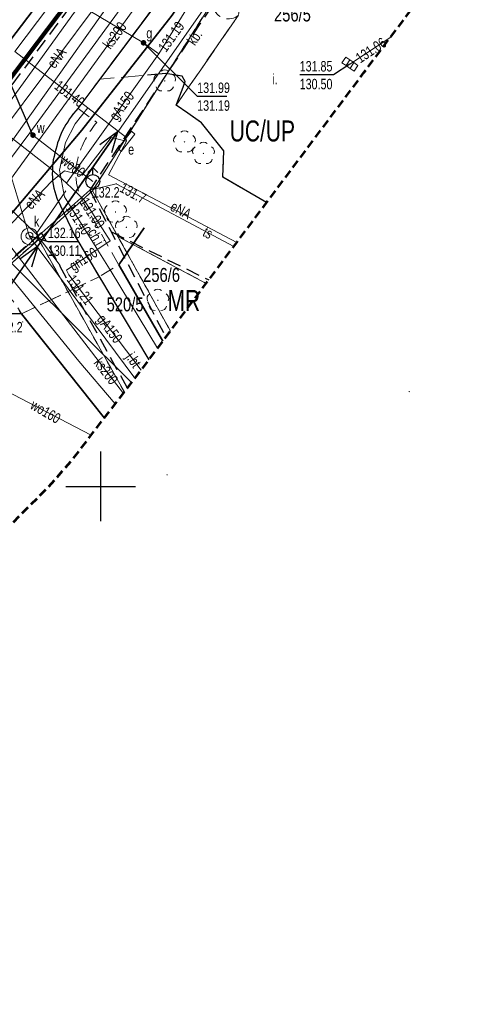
# Model space of a CAD drawing. Header units: centimetres. Extents: x 1590 to 6442358, y 1327 to 6703124.
# Tile 19 of 79: x 1934 to 1966, y 1490 to 1560. Entities that reach past the tile are written whole.
import ezdxf
from ezdxf.enums import TextEntityAlignment as Align

# ---------------------------------------------------------------- set-up
doc = ezdxf.new("R2010")
doc.units = ezdxf.units.CM
for name, pattern in [('DASHED', [19.05, 12.7, -6.35]), ('TZ.430.7812.2024$0$1.0_0.5', [1.5, 1, -0.5]), ('TZ.430.7812.2024$0$1.5_0.5', [2, 1.5, -0.5]), ('TZ.430.7812.2024$0$2', [0.9, 0.6, -0.3]), ('TZ.430.7812.2024$0$219-500', [0]), ('TZ.430.7812.2024$0$egug-500', [1, 0.5, -0.5]), ('TZ.430.7812.2024$0$suep_nn_500', [0])]:
    doc.linetypes.add(name, pattern=pattern)
doc.layers.add('0_RAMKA', color=7, linetype='Continuous', lineweight=25)
doc.layers.add('TZ.430.7812.2024$0$!MPZP', color=134, linetype='Continuous', lineweight=18)
doc.layers.add('PZT_GRANICA DZIAŁKI', color=1, linetype='DASHED', lineweight=100, true_color=0xff0000)
for name, color, linetype in [('TZ.430.7812.2024$0$203-punkt graniczny', 7, 'Continuous'), ('TZ.430.7812.2024$0$211-numer działki ewidencyjnej', 7, 'Continuous'), ('TZ.430.7812.2024$0$218-kontur użytku gruntowego', 7, 'Continuous'), ('TZ.430.7812.2024$0$219-działka ewidencyjna', 7, 'Continuous'), ('TZ.430.7812.2024$0$chodnik', 7, 'Continuous'), ('TZ.430.7812.2024$0$chodnik-Atr17', 7, 'Continuous'), ('TZ.430.7812.2024$0$drzewo liściaste', 7, 'Continuous'), ('TZ.430.7812.2024$0$hydrant', 7, 'Continuous'), ('TZ.430.7812.2024$0$jezdnia', 7, 'Continuous'), ('TZ.430.7812.2024$0$jezdnia-Atr17', 7, 'Continuous'), ('TZ.430.7812.2024$0$komora podziemna', 7, 'Continuous'), ('TZ.430.7812.2024$0$kratka ściekowa', 7, 'Continuous'), ('TZ.430.7812.2024$0$krawężnik', 7, 'Continuous'), ('TZ.430.7812.2024$0$obszar utwardzony', 7, 'Continuous'), ('TZ.430.7812.2024$0$obszar utwardzony-Atr17', 7, 'Continuous'), ('TZ.430.7812.2024$0$obudowa ochronna przewodu', 7, 'Continuous'), ('TZ.430.7812.2024$0$ogrodzenie trwałe', 7, 'Continuous'), ('TZ.430.7812.2024$0$pikieta naturalna', 7, 'Continuous'), ('TZ.430.7812.2024$0$pikieta naturalna-Atr2', 7, 'Continuous'), ('TZ.430.7812.2024$0$przewód elektroenergetyczny niskiego napięcia', 7, 'Continuous'), ('TZ.430.7812.2024$0$przewód elektroenergetyczny podziemny', 7, 'Continuous'), ('TZ.430.7812.2024$0$przewód elektroenergetyczny podziemny-Atr1', 7, 'Continuous'), ('TZ.430.7812.2024$0$przewód gazowy', 7, 'Continuous'), ('TZ.430.7812.2024$0$przewód gazowy-Atr1', 7, 'Continuous'), ('TZ.430.7812.2024$0$przewód kanalizacyjny', 7, 'Continuous'), ('TZ.430.7812.2024$0$przewód kanalizacyjny-Atr1', 7, 'Continuous'), ('TZ.430.7812.2024$0$przewód telekomunikacyjny podziemny', 7, 'Continuous'), ('TZ.430.7812.2024$0$przewód telekomunikacyjny podziemny-Atr1', 7, 'Continuous'), ('TZ.430.7812.2024$0$przewód wodociągowy', 7, 'Continuous'), ('TZ.430.7812.2024$0$przewód wodociągowy-Atr1', 7, 'Continuous'), ('TZ.430.7812.2024$0$rzędna', 7, 'Continuous'), ('TZ.430.7812.2024$0$rzędna-Atr2', 7, 'Continuous'), ('TZ.430.7812.2024$0$rzędna-Atr3', 7, 'Continuous'), ('TZ.430.7812.2024$0$szafa elektroenergetyczna lub kontener', 7, 'Continuous'), ('TZ.430.7812.2024$0$szafa elektroenergetyczna lub kontener-Atr17', 7, 'Continuous'), ('TZ.430.7812.2024$0$trawnik', 7, 'Continuous'), ('TZ.430.7812.2024$0$Wstawianie ramki sekcyjnej z opisem', 7, 'Continuous'), ('TZ.430.7812.2024$0$właz do komory lub kanału - okrągły', 7, 'Continuous'), ('TZ.430.7812.2024$0$właz do komory lub kanału - okrągły-Atr17', 7, 'Continuous'), ('TZ.430.7812.2024$0$Zakres', 7, 'Continuous'), ('TZ.430.7812.2024$0$zasuwa lub zawór', 7, 'Continuous'), ('TZ.430.7812.2024$0$zasuwa lub zawór-Atr17', 7, 'Continuous')]:
    doc.layers.add(name, color=color, linetype=linetype)
doc.styles.add('TZ.430.7812.2024$0$STANDARD', font='Working1250', dxfattribs={"width": 0.75})
doc.linetypes.add('TZ.430.7812.2024$0$902-500', pattern='A,3.75,0,[1,ksztalty.shx,S=0.5,R=0,X=0,Y=0],3.75', length=7.5)

# ---------------------------------------------------------------- blocks, each defined once
blk = doc.blocks.new('TZ.430.7812.2024$0$203')
at = {"linetype": 'Continuous', "lineweight": 0}
h = blk.add_hatch(color=0, dxfattribs=at)
edge = h.paths.add_edge_path()
edge.add_arc((0, 0), 0.045, 0, 360)
blk = doc.blocks.new('TZ.430.7812.2024$0$OP021')
at = {"linetype": 'Continuous', "lineweight": 13}
h = blk.add_hatch(color=0, dxfattribs=at)
edge = h.paths.add_edge_path()
edge.add_arc((0, 0), 0.05, 0, 360)
at = {"color": 0, "linetype": 'Continuous', "lineweight": 13}
for centre, start, end in [((0, 0.4), 49.272, 130.728), ((-0.38, 0.124), 121.308, 202.548), ((0.38, 0.124), 337.452, 58.692), ((-0.235, -0.324), 193.221, 274.871), ((0.235, -0.324), 265.129, 346.779)]:
    blk.add_arc(centre, 0.4, start, end, dxfattribs=at)
blk = doc.blocks.new('TZ.430.7812.2024$0$US25')
at = {"linetype": 'Continuous', "lineweight": 0}
h = blk.add_hatch(color=0, dxfattribs=at)
edge = h.paths.add_edge_path()
edge.add_arc((0, 0), 0.2, 0, 360)
blk = doc.blocks.new('TZ.430.7812.2024$0$PW01')
at = {"linetype": 'Continuous', "lineweight": 13}
h = blk.add_hatch(color=0, dxfattribs=at)
edge = h.paths.add_edge_path()
edge.add_arc((0, 0), 0.045, 0, 360)
blk = doc.blocks.new('TZ.430.7812.2024$0$US22')
at = {"color": 0, "linetype": 'Continuous', "lineweight": 13}
blk.add_circle((0, 0), 0.25, dxfattribs=at)
blk = doc.blocks.new('TZ.430.7812.2024$0$SUWH')
at = {"color": 0, "linetype": 'Continuous'}
for p in [(-0.354, 0.646), (0, 0.5), (0.354, 0.646)]:
    blk.add_line(p, (0, 1), dxfattribs=at)
blk.add_circle((0, 0), 0.5, dxfattribs=at)
blk = doc.blocks.new('TZ.430.7812.2024$0$US05')
at = {"color": 0, "linetype": 'Continuous', "lineweight": 13}
for p, q in [((-0.525, -0.25), (-0.525, 0.25)), ((-0.525, 0.25), (-0.175, 0.25)), ((-0.175, -0.25), (-0.175, 0.25)), ((-0.175, 0.25), (0.175, 0.25)), ((0.175, -0.25), (0.175, 0.25)), ((0.175, 0.25), (0.525, 0.25)), ((0.525, -0.25), (0.525, 0.25)), ((-0.525, -0.25), (-0.175, -0.25)), ((-0.175, -0.25), (0.175, -0.25)), ((0.175, -0.25), (0.525, -0.25))]:
    blk.add_line(p, q, dxfattribs=at)
blk = doc.blocks.new('TZ.430.7812.2024$0$RAMKA500K')
at = {"color": 0}
for p, q in [((350, 197.5), (350, 202.5)), ((347.5, 200), (352.5, 200))]:
    blk.add_line(p, q, dxfattribs=at)
blk = doc.blocks.new('TZ.430.7812.2024')
at = {"layer": 'TZ.430.7812.2024$0$!MPZP', "color": 134, "linetype": 'TZ.430.7812.2024$0$1.0_0.5', "lineweight": 30}
for points in [[(6442268.235, 5667450.925), (6442336.718, 5667582.829), (6442360.82, 5667568.949), (6442344.519, 5667538.917), (6442373.796, 5667519.265), (6442337.749, 5667470.876), (6442332.326, 5667463.974), (6442306.733, 5667438.362), (6442302.129, 5667432.529), (6442295.276, 5667414.133)], [(6442391.766, 5667526.071), (6442380.385, 5667518.194), (6442349.21, 5667471.23), (6442354.666, 5667460.679)], [(6442351.915, 5667457.042), (6442345.76, 5667468.163), (6442317.941, 5667443.971), (6442308.954, 5667427.723), (6442302.597, 5667412.997)], [(6442350.764, 5667468.226), (6442357.748, 5667464.79)]]:
    blk.add_lwpolyline(points, dxfattribs=at)
at = {"layer": 'TZ.430.7812.2024$0$218-kontur użytku gruntowego', "color": 82, "linetype": 'TZ.430.7812.2024$0$egug-500', "lineweight": 18, "flags": 128}
for points in [[(6442364.8, 5667495.38), (6442349.41, 5667471.18)], [(6442349.41, 5667471.18), (6442364.8, 5667495.38)], [(6442337.43, 5667471.02), (6442352.89, 5667491.65)], [(6442352.89, 5667491.65), (6442337.43, 5667471.02)], [(6442349.41, 5667471.18), (6442351.23, 5667467.91)], [(6442351.23, 5667467.91), (6442349.41, 5667471.18)], [(6442345.55, 5667467.69), (6442318.1, 5667443.78)], [(6442318.1, 5667443.78), (6442345.55, 5667467.69)], [(6442351.697, 5667456.758), (6442345.55, 5667467.69)], [(6442345.55, 5667467.69), (6442351.697, 5667456.758)], [(6442351.23, 5667467.91), (6442355, 5667461.124)], [(6442357.561, 5667464.541), (6442351.23, 5667467.91)], [(6442351.23, 5667467.91), (6442357.561, 5667464.541)], [(6442355, 5667461.124), (6442351.23, 5667467.91)]]:
    blk.add_lwpolyline(points, dxfattribs=at)
at = {"layer": 'TZ.430.7812.2024$0$219-działka ewidencyjna', "color": 7, "linetype": 'TZ.430.7812.2024$0$219-500', "lineweight": 18, "flags": 128}
for points in [[(6442364.8, 5667495.38), (6442349.41, 5667471.18)], [(6442352.89, 5667491.65), (6442337.43, 5667471.02)], [(6442349.41, 5667471.18), (6442345.55, 5667467.69)], [(6442349.41, 5667471.18), (6442351.23, 5667467.91)], [(6442318.1, 5667443.78), (6442345.55, 5667467.69)], [(6442345.55, 5667467.69), (6442351.697, 5667456.758)], [(6442351.23, 5667467.91), (6442355, 5667461.124)], [(6442357.561, 5667464.541), (6442351.23, 5667467.91)]]:
    blk.add_lwpolyline(points, dxfattribs=at)
at = {"layer": 'TZ.430.7812.2024$0$chodnik', "color": 7, "linetype": 'TZ.430.7812.2024$0$1.0_0.5', "lineweight": 18, "flags": 128}
blk.add_lwpolyline([(6442348.37, 5667477.08), (6442348.21, 5667476.9), (6442348.05, 5667476.72), (6442347.9, 5667476.53), (6442347.76, 5667476.33), (6442347.63, 5667476.12), (6442347.5, 5667475.92), (6442347.38, 5667475.71), (6442347.27, 5667475.49), (6442347.17, 5667475.27), (6442347.07, 5667475.05), (6442346.99, 5667474.82), (6442346.91, 5667474.6), (6442346.85, 5667474.37), (6442346.78, 5667474.13), (6442346.71, 5667473.89), (6442346.65, 5667473.64), (6442346.6, 5667473.39), (6442346.56, 5667473.14), (6442346.53, 5667472.89), (6442346.53, 5667472.63), (6442346.52, 5667472.38), (6442346.54, 5667472.12), (6442346.55, 5667471.87), (6442346.6, 5667471.62), (6442346.64, 5667471.37), (6442346.7, 5667471.13), (6442346.78, 5667470.89), (6442346.86, 5667470.65), (6442348.15, 5667467.94), (6442349.9, 5667465.02), (6442351.29, 5667465.87), (6442348.96, 5667470.01), (6442348.8, 5667470.27), (6442348.65, 5667470.54), (6442348.52, 5667470.83), (6442348.41, 5667471.12), (6442348.33, 5667471.42), (6442348.27, 5667471.72), (6442348.23, 5667472.03), (6442348.21, 5667472.34), (6442348.22, 5667472.65), (6442348.24, 5667472.96), (6442348.3, 5667473.27), (6442348.38, 5667473.57), (6442348.47, 5667473.87), (6442348.53, 5667474.04), (6442348.6, 5667474.22), (6442348.66, 5667474.38), (6442348.73, 5667474.54), (6442348.82, 5667474.71), (6442348.9, 5667474.87), (6442348.99, 5667475.03), (6442349.07, 5667475.19), (6442349.18, 5667475.35), (6442349.28, 5667475.49), (6442349.38, 5667475.64), (6442349.49, 5667475.79), (6442349.61, 5667475.94), (6442349.72, 5667476.08)], close=True, dxfattribs=at)
at = {"layer": 'TZ.430.7812.2024$0$jezdnia', "color": 7, "linetype": 'TZ.430.7812.2024$0$1.5_0.5', "lineweight": 18, "flags": 128}
for points in [[(6442388.586, 5667531.591), (6442386.81, 5667530.2), (6442378.54, 5667524.66), (6442376.78, 5667523.23), (6442364.65, 5667507.11), (6442353.03, 5667491.78), (6442347.71, 5667484.65), (6442337.64, 5667471.29), (6442331.59, 5667464.31), (6442328.1, 5667460.64), (6442320.75, 5667453.71), (6442317.54, 5667450.74), (6442314.41, 5667447.71), (6442312.38, 5667445.41), (6442310.69, 5667443.16), (6442308.4, 5667439.72), (6442306.7, 5667436.77), (6442305.77, 5667434.32), (6442304.68, 5667431.81), (6442298.81, 5667418.34), (6442297.26, 5667414.75), (6442296.783, 5667413.636)], [(6442302.035, 5667412.98), (6442308.59, 5667428.16), (6442310.83, 5667433.31), (6442311.31, 5667434.37), (6442312.42, 5667436.49), (6442313.8, 5667438.68), (6442315.52, 5667441.16), (6442317.06, 5667443.06), (6442319.65, 5667445.74), (6442329.74, 5667455.14), (6442331.9, 5667457.24), (6442334.08, 5667459.47), (6442336.71, 5667462.36), (6442336.84, 5667462.49), (6442336.98, 5667462.63), (6442337.13, 5667462.77), (6442337.27, 5667462.9), (6442337.42, 5667463.02), (6442337.57, 5667463.14), (6442337.74, 5667463.26), (6442337.9, 5667463.37), (6442338.06, 5667463.47), (6442338.23, 5667463.57), (6442338.4, 5667463.67), (6442338.58, 5667463.75), (6442338.75, 5667463.84), (6442338.93, 5667463.92), (6442339.15, 5667464.04), (6442339.37, 5667464.16), (6442339.6, 5667464.26), (6442339.84, 5667464.35), (6442340.08, 5667464.43), (6442340.33, 5667464.49), (6442340.58, 5667464.54), (6442340.83, 5667464.56), (6442341.08, 5667464.59), (6442341.33, 5667464.58), (6442341.59, 5667464.58), (6442341.84, 5667464.55), (6442342.09, 5667464.51), (6442342.21, 5667464.46), (6442342.32, 5667464.41), (6442342.43, 5667464.34), (6442342.55, 5667464.28), (6442342.65, 5667464.22), (6442342.75, 5667464.16), (6442342.86, 5667464.09), (6442342.96, 5667464.01), (6442343.11, 5667463.9), (6442343.22, 5667463.81), (6442343.32, 5667463.71), (6442343.41, 5667463.61), (6442343.51, 5667463.5), (6442343.6, 5667463.39), (6442343.69, 5667463.29), (6442343.78, 5667463.18), (6442343.86, 5667463.07), (6442343.94, 5667462.96), (6442344.02, 5667462.83), (6442344.1, 5667462.71), (6442344.18, 5667462.59), (6442344.24, 5667462.47), (6442344.31, 5667462.35), (6442349.9, 5667465.02), (6442348.15, 5667467.94), (6442346.86, 5667470.65), (6442346.78, 5667470.89), (6442346.7, 5667471.13), (6442346.64, 5667471.37), (6442346.6, 5667471.62), (6442346.55, 5667471.87), (6442346.54, 5667472.12), (6442346.52, 5667472.38), (6442346.53, 5667472.63), (6442346.53, 5667472.89), (6442346.56, 5667473.14), (6442346.6, 5667473.39), (6442346.65, 5667473.64), (6442346.71, 5667473.89), (6442346.78, 5667474.13), (6442346.85, 5667474.37), (6442346.91, 5667474.6), (6442346.99, 5667474.82), (6442347.07, 5667475.05), (6442347.17, 5667475.27), (6442347.27, 5667475.49), (6442347.38, 5667475.71), (6442347.5, 5667475.92), (6442347.63, 5667476.12), (6442347.76, 5667476.33), (6442347.9, 5667476.53), (6442348.05, 5667476.72), (6442348.21, 5667476.9), (6442348.37, 5667477.08), (6442349.93, 5667479.17), (6442357.49, 5667489.27), (6442360.63, 5667493.47), (6442368.16, 5667503.72), (6442377.71, 5667516.67), (6442379.81, 5667519.11), (6442381.9, 5667520.95), (6442390.13, 5667527.25), (6442390.47, 5667527.51), (6442390.8, 5667527.76), (6442391.046, 5667527.948)], [(6442353.455, 5667459.063), (6442349.9, 5667465.02), (6442344.31, 5667462.35), (6442350.263, 5667454.893)]]:
    blk.add_lwpolyline(points, dxfattribs=at)
at = {"layer": 'TZ.430.7812.2024$0$komora podziemna', "color": 34, "linetype": 'Continuous', "lineweight": 18, "flags": 128}
blk.add_lwpolyline([(6442345.48, 5667468.03), (6442345.49, 5667467.91), (6442345.48, 5667467.79), (6442345.44, 5667467.67), (6442345.38, 5667467.56), (6442345.29, 5667467.46), (6442345.19, 5667467.39), (6442345.08, 5667467.34), (6442344.95, 5667467.31), (6442344.83, 5667467.31), (6442344.7, 5667467.34), (6442344.59, 5667467.39), (6442344.49, 5667467.46), (6442344.4, 5667467.56), (6442344.34, 5667467.67), (6442344.3, 5667467.79), (6442344.29, 5667467.91), (6442344.3, 5667468.03), (6442344.34, 5667468.15), (6442344.4, 5667468.26), (6442344.49, 5667468.36), (6442344.59, 5667468.43), (6442344.7, 5667468.48), (6442344.83, 5667468.51), (6442344.95, 5667468.51), (6442345.08, 5667468.48), (6442345.19, 5667468.43), (6442345.29, 5667468.36), (6442345.38, 5667468.26), (6442345.44, 5667468.15)], close=True, dxfattribs=at)
at = {"layer": 'TZ.430.7812.2024$0$krawężnik', "color": 7, "linetype": 'Continuous', "lineweight": 25, "flags": 128}
for points in [[(6442391.046, 5667527.948), (6442390.8, 5667527.76), (6442390.47, 5667527.51), (6442390.13, 5667527.25), (6442381.9, 5667520.95), (6442379.81, 5667519.11), (6442377.71, 5667516.67), (6442368.16, 5667503.72), (6442360.63, 5667493.47), (6442357.49, 5667489.27), (6442349.93, 5667479.17), (6442348.37, 5667477.08)], [(6442347.7, 5667486.73), (6442347.71, 5667484.65), (6442337.64, 5667471.29), (6442331.59, 5667464.31), (6442328.1, 5667460.64)], [(6442361.9, 5667470.329), (6442358.77, 5667472.15), (6442358.83, 5667474.05), (6442357.23, 5667476.04), (6442356.24, 5667476.74), (6442355.42, 5667477.32), (6442355.83, 5667478.4), (6442356.06, 5667479.01), (6442355.83, 5667479.38), (6442354.66, 5667479.58), (6442353.35, 5667479.46)], [(6442348.37, 5667477.08), (6442348.21, 5667476.9), (6442348.05, 5667476.72), (6442347.9, 5667476.53), (6442347.76, 5667476.33), (6442347.63, 5667476.12), (6442347.5, 5667475.92), (6442347.38, 5667475.71), (6442347.27, 5667475.49), (6442347.17, 5667475.27), (6442347.07, 5667475.05), (6442346.99, 5667474.82), (6442346.91, 5667474.6), (6442346.85, 5667474.37), (6442346.78, 5667474.13), (6442346.71, 5667473.89), (6442346.65, 5667473.64), (6442346.6, 5667473.39), (6442346.56, 5667473.14), (6442346.53, 5667472.89), (6442346.53, 5667472.63), (6442346.52, 5667472.38), (6442346.54, 5667472.12), (6442346.55, 5667471.87), (6442346.6, 5667471.62), (6442346.64, 5667471.37), (6442346.7, 5667471.13), (6442346.78, 5667470.89), (6442346.86, 5667470.65), (6442348.15, 5667467.94), (6442353.453, 5667459.061)], [(6442344.31, 5667462.35), (6442344.24, 5667462.47), (6442344.18, 5667462.59)]]:
    blk.add_lwpolyline(points, dxfattribs=at)
at = {"layer": 'TZ.430.7812.2024$0$obszar utwardzony', "color": 7, "linetype": 'TZ.430.7812.2024$0$1.5_0.5', "lineweight": 18, "flags": 128}
blk.add_lwpolyline([(6442375.408, 5667488.309), (6442365.72, 5667494.28), (6442362.89, 5667490.08), (6442362.36, 5667489.24), (6442360.21, 5667485.61), (6442359.88, 5667483.76), (6442355.42, 5667477.32), (6442356.24, 5667476.74), (6442357.23, 5667476.04), (6442358.83, 5667474.05), (6442358.77, 5667472.15), (6442361.9, 5667470.329)], dxfattribs=at)
blk.add_lwpolyline([(6442353.35, 5667479.46), (6442354.66, 5667479.58), (6442355.83, 5667479.38), (6442356.06, 5667479.01), (6442355.42, 5667477.32), (6442359.88, 5667483.76), (6442359.77, 5667483.67), (6442359.65, 5667483.6), (6442359.52, 5667483.55), (6442359.38, 5667483.51), (6442359.24, 5667483.49), (6442359.1, 5667483.49), (6442358.96, 5667483.5), (6442358.82, 5667483.54), (6442358.69, 5667483.59), (6442358.57, 5667483.66), (6442358.45, 5667483.74), (6442358.35, 5667483.84), (6442358.26, 5667483.95), (6442358.19, 5667484.07), (6442358.15, 5667484.19), (6442358.1, 5667484.31), (6442358.06, 5667484.42), (6442358.02, 5667484.54), (6442357.98, 5667484.66), (6442357.95, 5667484.78), (6442357.91, 5667484.9), (6442357.88, 5667485.03), (6442357.84, 5667485.15), (6442357.81, 5667485.27), (6442357.79, 5667485.39), (6442357.76, 5667485.51), (6442357.73, 5667485.64), (6442357.71, 5667485.76), (6442357.49, 5667489.27), (6442349.93, 5667479.17)], close=True, dxfattribs=at)
at = {"layer": 'TZ.430.7812.2024$0$obudowa ochronna przewodu', "color": 7, "linetype": 'Continuous', "lineweight": 35, "flags": 128}
blk.add_lwpolyline([(6442337.68, 5667462.55), (6442348.64, 5667475.53), (6442355.13, 5667483.76), (6442362.24, 5667494.24), (6442369.72, 5667504.18), (6442378.43, 5667516.52), (6442380.46, 5667518.67), (6442391.242, 5667527.437)], dxfattribs=at)
at = {"layer": 'TZ.430.7812.2024$0$ogrodzenie trwałe', "color": 7, "linetype": 'TZ.430.7812.2024$0$902-500', "lineweight": 35, "flags": 128}
for points in [[(6442344.13, 5667489.85), (6442343.62, 5667488.94), (6442343.65, 5667486.41), (6442345.69, 5667484.8), (6442339.43, 5667476.65), (6442333.7, 5667469.6), (6442331.9, 5667467.74), (6442330.34, 5667466.35)], [(6442353.11, 5667468.52), (6442351.29, 5667465.87)], [(6442351.29, 5667465.87), (6442354.464, 5667460.41)], [(6442344.31, 5667462.35), (6442338.76, 5667462.54), (6442318.1, 5667443.78)], [(6442344.31, 5667462.35), (6442350.263, 5667454.893)]]:
    blk.add_lwpolyline(points, dxfattribs=at)
at = {"layer": 'TZ.430.7812.2024$0$przewód elektroenergetyczny niskiego napięcia', "color": 1, "linetype": 'Continuous'}
for p, q in [((6442345.478, 5667467.215), (6442351.215, 5667475.406)), ((6442351.215, 5667475.406), (6442349.945, 5667474.464)), ((6442351.215, 5667475.406), (6442350.764, 5667473.891)), ((6442342.61, 5667463.12), (6442345.478, 5667467.215)), ((6442345.478, 5667467.215), (6442344.208, 5667466.274)), ((6442345.478, 5667467.215), (6442345.027, 5667465.7))]:
    blk.add_line(p, q, dxfattribs=at)
at = {"layer": 'TZ.430.7812.2024$0$przewód elektroenergetyczny niskiego napięcia', "color": 1, "linetype": 'TZ.430.7812.2024$0$suep_nn_500', "lineweight": 18, "flags": 128}
for points in [[(6442366.01, 5667496.53), (6442342.61, 5667463.12)], [(6442342.61, 5667463.12), (6442366.01, 5667496.53)]]:
    blk.add_lwpolyline(points, dxfattribs=at)
at = {"layer": 'TZ.430.7812.2024$0$przewód elektroenergetyczny podziemny', "color": 1, "linetype": 'Continuous', "lineweight": 18, "flags": 128}
for points in [[(6442337.68, 5667462.55), (6442348.64, 5667475.53), (6442355.13, 5667483.76), (6442362.24, 5667494.24), (6442369.72, 5667504.18), (6442378.43, 5667516.52), (6442380.46, 5667518.67), (6442391.242, 5667527.437)], [(6442354.082, 5667459.9), (6442350.75, 5667465.4), (6442347.4, 5667470.74), (6442347.04, 5667472.65), (6442347.47, 5667474.64), (6442348.17, 5667475.98), (6442349.07, 5667477.13), (6442343.83, 5667481.15), (6442347.09, 5667485.48), (6442351.5, 5667491.32), (6442357.82, 5667499.7), (6442363.86, 5667507.72), (6442360.51, 5667510.06), (6442360.31, 5667510.2), (6442360.27, 5667510.09)], [(6442338.82, 5667469.99), (6442353.86, 5667490.07), (6442357.74, 5667496.9)], [(6442351.84, 5667474.72), (6442351.77, 5667475.04), (6442349.07, 5667477.13)], [(6442351.84, 5667474.72), (6442350.74, 5667474.99), (6442348.66, 5667472.29), (6442347.39, 5667472.6), (6442346.46, 5667471.85), (6442338.63, 5667463.62), (6442335.46, 5667460.52), (6442334.48, 5667459.77), (6442334.65, 5667459.49)], [(6442359.76, 5667467.474), (6442350.56, 5667472.32), (6442351.84, 5667474.72)], [(6442351.041, 5667455.905), (6442348.42, 5667458.97), (6442343.41, 5667465.13), (6442338.74, 5667470.49)]]:
    blk.add_lwpolyline(points, dxfattribs=at)
at = {"layer": 'TZ.430.7812.2024$0$przewód gazowy', "color": 40, "linetype": 'Continuous', "lineweight": 18, "flags": 128}
for points in [[(6442354.16, 5667480.98), (6442353.07, 5667481.78), (6442347.47, 5667485.13), (6442320.77, 5667501.13), (6442317.88, 5667504.63), (6442317.44, 5667505.31)], [(6442354.16, 5667480.98), (6442357.61, 5667486.58), (6442363.81, 5667495.85), (6442367.67, 5667501.92)], [(6442347.54, 5667471.73), (6442354.16, 5667480.98)], [(6442296.373, 5667413.772), (6442296.91, 5667415), (6442306.7, 5667437.84), (6442329.4, 5667460.59), (6442329.52, 5667463.36), (6442340.94, 5667477.02), (6442346.32, 5667472.85), (6442347.54, 5667471.73)], [(6442345.37, 5667468.08), (6442340.78, 5667472.48), (6442335.11, 5667465.86), (6442325.74, 5667456.23)], [(6442345.37, 5667468.08), (6442347.49, 5667471.18)], [(6442347.54, 5667471.73), (6442348.76, 5667470.57), (6442350.67, 5667467.59), (6442347.54, 5667465.5), (6442347.72, 5667465.15)], [(6442345.37, 5667468.08), (6442347.1, 5667465.82)], [(6442347.72, 5667465.15), (6442352.906, 5667458.33)]]:
    blk.add_lwpolyline(points, dxfattribs=at)
at = {"layer": 'TZ.430.7812.2024$0$przewód kanalizacyjny', "color": 34, "linetype": 'Continuous', "lineweight": 18, "flags": 128}
for points in [[(6442352.452, 5667457.74), (6442344.89, 5667467.91), (6442343.05, 5667473.93), (6442373.1, 5667516.27)], [(6442341.72, 5667469.5), (6442342.01, 5667469.9), (6442358.78, 5667493.06), (6442359.07, 5667493.46)], [(6442367.88, 5667480.25), (6442370.799, 5667482.188)], [(6442341.72, 5667469.5), (6442342.02, 5667469.11), (6442351.625, 5667456.664)]]:
    blk.add_lwpolyline(points, dxfattribs=at)
at = {"layer": 'TZ.430.7812.2024$0$przewód telekomunikacyjny podziemny', "color": 30, "linetype": 'Continuous', "lineweight": 18, "flags": 128}
blk.add_lwpolyline([(6442302.249, 5667412.987), (6442302.25, 5667412.99), (6442307.15, 5667424.34), (6442308.62, 5667427.86), (6442311.42, 5667433.61), (6442316.33, 5667442.51), (6442320.63, 5667446.29), (6442326.08, 5667451.37), (6442331.2, 5667456.25), (6442337.71, 5667462.81), (6442341.46, 5667464.34), (6442349.21, 5667471.23), (6442351.11, 5667471.68), (6442359.552, 5667467.196)], dxfattribs=at)
at = {"layer": 'TZ.430.7812.2024$0$przewód wodociągowy', "color": 5, "linetype": 'Continuous', "lineweight": 18, "flags": 128}
for points in [[(6442370.58, 5667530.58), (6442370.7, 5667530.09), (6442370.02, 5667527.39), (6442368.73, 5667524.06), (6442367.11, 5667520.03), (6442364.48, 5667513.49), (6442362.71, 5667509.72), (6442359.95, 5667503.85), (6442356.65, 5667497.28), (6442353.84, 5667492.49), (6442350.53, 5667487.34), (6442343.54, 5667477.62), (6442338.52, 5667470.99)], [(6442344.91, 5667475.34), (6442364.05, 5667501.51)], [(6442334.25, 5667461.79), (6442334.42, 5667462.08), (6442339.02, 5667467.42), (6442344.91, 5667475.34)], [(6442344.91, 5667475.34), (6442345.14, 5667475.16), (6442349.43, 5667471.84)], [(6442352.218, 5667457.435), (6442340.72, 5667468.82)], [(6442349.313, 5667453.656), (6442337.61, 5667459.75), (6442335.13, 5667461.16)]]:
    blk.add_lwpolyline(points, dxfattribs=at)
at = {"layer": 'TZ.430.7812.2024$0$rzędna-Atr2', "color": 7, "flags": 128}
for points in [[(6442353.07, 5667481.78), (6442356.92, 5667477.95), (6442359.043, 5667477.95)], [(6442345.14, 5667475.16), (6442343.17, 5667479.7), (6442340.997, 5667479.7)], [(6442367.88, 5667480.25), (6442366.69, 5667479.49), (6442364.273, 5667479.49)], [(6442344.89, 5667467.96), (6442346.21, 5667467.55), (6442348.36, 5667467.55)]]:
    blk.add_lwpolyline(points, dxfattribs=at)
at = {"layer": 'TZ.430.7812.2024$0$szafa elektroenergetyczna lub kontener', "color": 1, "linetype": 'Continuous', "lineweight": 18, "flags": 128}
blk.add_lwpolyline([(6442352.2, 5667475.44), (6442352.45, 5667475.23), (6442351.46, 5667474), (6442351.24, 5667474.22)], close=True, dxfattribs=at)
at = {"layer": 'TZ.430.7812.2024$0$trawnik', "color": 7, "linetype": 'TZ.430.7812.2024$0$1.0_0.5', "lineweight": 18, "flags": 128}
blk.add_lwpolyline([(6442345.69, 5667484.8), (6442343.65, 5667486.41), (6442343.62, 5667488.94), (6442344.08, 5667489.77), (6442341.01, 5667491.76), (6442340.92, 5667491.82), (6442340.83, 5667491.87), (6442340.73, 5667491.92), (6442340.63, 5667491.97), (6442340.54, 5667492.01), (6442340.44, 5667492.05), (6442340.24, 5667492.11), (6442340.13, 5667492.13), (6442340.03, 5667492.16), (6442339.92, 5667492.17), (6442339.71, 5667492.19), (6442339.6, 5667492.19), (6442339.31, 5667492.18), (6442339.02, 5667492.14), (6442338.74, 5667492.09), (6442338.45, 5667492.01), (6442338.18, 5667491.93), (6442337.91, 5667491.82), (6442337.65, 5667491.7), (6442337.39, 5667491.56), (6442337.14, 5667491.41), (6442336.91, 5667491.24), (6442336.69, 5667491.06), (6442336.47, 5667490.86), (6442336.27, 5667490.65), (6442334.79, 5667487.89), (6442329.64, 5667490.55), (6442327.57, 5667486.65), (6442328.12, 5667484.48), (6442339.77, 5667477.09)], close=True, dxfattribs=at)
at = {"layer": 'TZ.430.7812.2024$0$Zakres', "color": 6, "linetype": 'TZ.430.7812.2024$0$2', "lineweight": 53, "flags": 128}
blk.add_lwpolyline([(6442278.93, 5667514.66), (6442275.73, 5667508.31), (6442250.56, 5667460), (6442248.38, 5667452.57), (6442249.19, 5667444.88), (6442252.85, 5667438.06), (6442258.83, 5667433.14), (6442292.46, 5667415.06), (6442299.05, 5667412.89), (6442305.99, 5667413.1), (6442312.43, 5667415.66), (6442317.62, 5667420.27), (6442321.55, 5667425.24), (6442346.25, 5667449.96), (6442347.97, 5667451.91), (6442353.29, 5667458.83), (6442353.43, 5667459.03), (6442368.88, 5667479.64), (6442389.47, 5667506.98), (6442392.91, 5667514.25), (6442393.22, 5667522.28), (6442390.34, 5667529.79), (6442384.73, 5667535.55), (6442370.37, 5667545.31), (6442377.83, 5667559.12), (6442380.11, 5667566.38), (6442379.52, 5667573.96), (6442376.13, 5667580.77), (6442370.45, 5667585.83), (6442347.16, 5667599.66), (6442339.55, 5667602.29), (6442331.51, 5667601.71), (6442324.36, 5667598), (6442319.25, 5667591.77), (6442284.49, 5667525.69), (6442284.33, 5667525.38)], close=True, dxfattribs=at)
at = {"layer": 'TZ.430.7812.2024$0$203-punkt graniczny', "color": 7, "linetype": 'Continuous', "lineweight": 18}
for p in [(6442349.41, 5667471.18), (6442345.55, 5667467.69), (6442351.23, 5667467.91), (6442372.13, 5667456.79)]:
    blk.add_blockref('TZ.430.7812.2024$0$203', p, dxfattribs=at)
at = {"layer": 'TZ.430.7812.2024$0$drzewo liściaste', "color": 94, "linetype": 'Continuous', "lineweight": 18}
for p in [(6442354.59, 5667479.05), (6442356.01, 5667474.68), (6442357.37, 5667473.85), (6442351.06, 5667469.66), (6442351.84, 5667468.56), (6442354.1, 5667463.33)]:
    blk.add_blockref('TZ.430.7812.2024$0$OP021', p, dxfattribs=at)
at = {"layer": 'TZ.430.7812.2024$0$hydrant', "color": 5, "linetype": 'Continuous', "lineweight": 18}
blk.add_blockref('TZ.430.7812.2024$0$SUWH', (6442349.43, 5667471.84), dxfattribs=at)
at = {"layer": 'TZ.430.7812.2024$0$kratka ściekowa', "color": 34, "linetype": 'Continuous', "lineweight": 18, "rotation": 325.244}
blk.add_blockref('TZ.430.7812.2024$0$US05', (6442367.88, 5667480.25), dxfattribs=at)
at = {"layer": 'TZ.430.7812.2024$0$pikieta naturalna', "color": 7, "linetype": 'Continuous', "lineweight": 13}
for p in [(6442349.43, 5667470.69), (6442344.4, 5667461.78)]:
    blk.add_blockref('TZ.430.7812.2024$0$PW01', p, dxfattribs=at)
at = {"layer": 'TZ.430.7812.2024$0$rzędna', "color": 40, "linetype": 'Continuous', "lineweight": 18}
for p in [(6442353.07, 5667481.78), (6442354.16, 5667480.98), (6442350.67, 5667467.59), (6442347.72, 5667465.15)]:
    blk.add_blockref('TZ.430.7812.2024$0$PW01', p, dxfattribs=at)
at = {"layer": 'TZ.430.7812.2024$0$rzędna', "color": 34, "linetype": 'Continuous', "lineweight": 18}
for p in [(6442367.88, 5667480.25), (6442367.88, 5667480.25), (6442344.89, 5667467.96)]:
    blk.add_blockref('TZ.430.7812.2024$0$PW01', p, dxfattribs=at)
at = {"layer": 'TZ.430.7812.2024$0$rzędna', "color": 1, "linetype": 'Continuous', "lineweight": 18}
for p in [(6442349.07, 5667477.13), (6442347.4, 5667470.74)]:
    blk.add_blockref('TZ.430.7812.2024$0$PW01', p, dxfattribs=at)
at = {"layer": 'TZ.430.7812.2024$0$rzędna', "color": 5, "linetype": 'Continuous', "lineweight": 18}
for p in [(6442345.14, 5667475.16), (6442354.76, 5667450.82)]:
    blk.add_blockref('TZ.430.7812.2024$0$PW01', p, dxfattribs=at)
at = {"layer": 'TZ.430.7812.2024$0$rzędna', "color": 30, "linetype": 'Continuous', "lineweight": 18}
blk.add_blockref('TZ.430.7812.2024$0$PW01', (6442351.11, 5667471.68), dxfattribs=at)
at = {"layer": 'TZ.430.7812.2024$0$Wstawianie ramki sekcyjnej z opisem', "color": 7, "linetype": 'Continuous', "lineweight": 13}
blk.add_blockref('TZ.430.7812.2024$0$RAMKA500K', (6442000, 5667250), dxfattribs=at)
at = {"layer": 'TZ.430.7812.2024$0$właz do komory lub kanału - okrągły', "color": 7, "linetype": 'Continuous', "lineweight": 18}
blk.add_blockref('TZ.430.7812.2024$0$US22', (6442344.89, 5667467.96), dxfattribs=at)
at = {"layer": 'TZ.430.7812.2024$0$zasuwa lub zawór', "color": 40, "linetype": 'Continuous', "lineweight": 18}
blk.add_blockref('TZ.430.7812.2024$0$US25', (6442353.07, 5667481.78), dxfattribs=at)
at = {"layer": 'TZ.430.7812.2024$0$zasuwa lub zawór', "color": 5, "linetype": 'Continuous', "lineweight": 18}
blk.add_blockref('TZ.430.7812.2024$0$US25', (6442345.14, 5667475.16), dxfattribs=at)
at = {"layer": 'TZ.430.7812.2024$0$!MPZP', "color": 134, "lineweight": 20, "char_height": 1.5, "attachment_point": 1, "style": 'TZ.430.7812.2024$0$STANDARD'}
for s, insert, width in [('UC/UP', (6442359.255, 5667476.213), 9.82486), ('MR', (6442354.79, 5667464.068), 7.24236)]:
    blk.add_mtext(s, dxfattribs=dict(at, insert=insert, width=width))
at = {"layer": 'TZ.430.7812.2024$0$211-numer działki ewidencyjnej', "color": 7, "linetype": 'Continuous', "lineweight": 18, "style": 'TZ.430.7812.2024$0$STANDARD', "width": 0.79}
for s, p in [('256/5', (6442362.43, 5667484.306)), ('256/6', (6442353.042, 5667465.648)), ('520/5', (6442350.423, 5667463.539))]:
    blk.add_text(s, height=1, dxfattribs=at).set_placement(p, align=Align.TOP_LEFT)
at = {"layer": 'TZ.430.7812.2024$0$chodnik-Atr17', "color": 7, "style": 'TZ.430.7812.2024$0$STANDARD', "width": 0.765}
blk.add_text('ch.i', height=0.75, rotation=-60.629, dxfattribs=at).set_placement((6442349.05, 5667468.21))
at = {"layer": 'TZ.430.7812.2024$0$jezdnia-Atr17', "color": 7, "style": 'TZ.430.7812.2024$0$STANDARD', "width": 0.765}
blk.add_text('j.bt', height=0.75, rotation=304.925, dxfattribs=at).set_placement((6442352.355, 5667459.055), align=Align.MIDDLE_CENTER)
at = {"layer": 'TZ.430.7812.2024$0$obszar utwardzony-Atr17', "color": 7, "style": 'TZ.430.7812.2024$0$STANDARD', "width": 0.765}
blk.add_text('kb.', height=0.75, rotation=55.296, dxfattribs=at).set_placement((6442356.75, 5667481.53))
blk.add_text('i.', height=0.75, dxfattribs=at).set_placement((6442362.298, 5667478.805))
at = {"layer": 'TZ.430.7812.2024$0$pikieta naturalna-Atr2', "color": 7, "style": 'TZ.430.7812.2024$0$STANDARD', "width": 0.765}
blk.add_text('132.2', height=0.75, dxfattribs=at).set_placement((6442349.43, 5667470.69))
blk.add_text('132.2', height=0.75, dxfattribs=at).set_placement((6442344.4, 5667461.78), align=Align.TOP_RIGHT)
at = {"layer": 'TZ.430.7812.2024$0$przewód elektroenergetyczny podziemny-Atr1', "color": 1, "style": 'TZ.430.7812.2024$0$STANDARD', "width": 0.765}
blk.add_text('eNA', height=0.75, rotation=53.17, dxfattribs=at).set_placement((6442346.84, 5667480.7), align=Align.MIDDLE_CENTER)
for rotation, p in [(46.427, (6442344.74, 5667470.04)), (332.2, (6442355.094, 5667470.141))]:
    blk.add_text('eNA', height=0.75, rotation=rotation, dxfattribs=at).set_placement(p, align=Align.MIDDLE_LEFT)
at = {"layer": 'TZ.430.7812.2024$0$przewód gazowy-Atr1', "color": 40, "style": 'TZ.430.7812.2024$0$STANDARD', "width": 0.765}
for s, rotation, p in [('gA150', 54.41, (6442350.85, 5667476.36)), ('gn160', 32.51, (6442347.85, 5667465.71)), ('gA150', 307.249, (6442349.979, 5667462.174))]:
    blk.add_text(s, height=0.75, rotation=rotation, dxfattribs=at).set_placement(p, align=Align.MIDDLE_LEFT)
at = {"layer": 'TZ.430.7812.2024$0$przewód kanalizacyjny-Atr1', "color": 34, "style": 'TZ.430.7812.2024$0$STANDARD', "width": 0.765}
blk.add_text('ks200', height=0.75, rotation=54.091, dxfattribs=at).set_placement((6442350.4, 5667481.48), align=Align.MIDDLE_LEFT)
blk.add_text('ks200', height=0.75, rotation=307.658, dxfattribs=at).set_placement((6442350.377, 5667458.251), align=Align.MIDDLE_CENTER)
at = {"layer": 'TZ.430.7812.2024$0$przewód telekomunikacyjny podziemny-Atr1', "color": 30, "style": 'TZ.430.7812.2024$0$STANDARD', "width": 0.765}
blk.add_text('ts', height=0.75, rotation=332.2, dxfattribs=at).set_placement((6442357.427, 5667468.306), align=Align.MIDDLE_LEFT)
at = {"layer": 'TZ.430.7812.2024$0$przewód wodociągowy-Atr1', "color": 5, "style": 'TZ.430.7812.2024$0$STANDARD', "width": 0.765}
blk.add_text('wo80', height=0.75, rotation=322.264, dxfattribs=at).set_placement((6442347.29, 5667473.5), align=Align.MIDDLE_LEFT)
blk.add_text('wo160', height=0.75, rotation=329.66217, dxfattribs=at).set_placement((6442346.048, 5667455.356), align=Align.MIDDLE_CENTER)
at = {"layer": 'TZ.430.7812.2024$0$rzędna-Atr2', "color": 40, "style": 'TZ.430.7812.2024$0$STANDARD', "width": 0.765}
blk.add_text('131.19', height=0.75, rotation=54.244, dxfattribs=at).set_placement((6442354.68, 5667481.05))
at = {"layer": 'TZ.430.7812.2024$0$rzędna-Atr2', "color": 34, "style": 'TZ.430.7812.2024$0$STANDARD', "width": 0.765}
blk.add_text('131.06', height=0.75, rotation=33.58, dxfattribs=at).set_placement((6442368.41, 5667480.6), align=Align.MIDDLE_LEFT)
for s, p in [('131.85', (6442364.273, 5667479.498)), ('132.16', (6442346.21, 5667467.558))]:
    blk.add_text(s, height=0.75, dxfattribs=at).set_placement(p, align=Align.BOTTOM_LEFT)
at = {"layer": 'TZ.430.7812.2024$0$rzędna-Atr2', "color": 1, "style": 'TZ.430.7812.2024$0$STANDARD', "width": 0.765}
for rotation, p in [(322.509, (6442346.84, 5667478.84)), (302.101, (6442347.79, 5667470.12))]:
    blk.add_text('131.40', height=0.75, rotation=rotation, dxfattribs=at).set_placement(p, align=Align.MIDDLE_LEFT)
at = {"layer": 'TZ.430.7812.2024$0$rzędna-Atr2', "color": 40, "style": 'TZ.430.7812.2024$0$STANDARD', "width": 0.765}
blk.add_text('131.99', height=0.75, dxfattribs=at).set_placement((6442356.92, 5667477.958), align=Align.BOTTOM_LEFT)
at = {"layer": 'TZ.430.7812.2024$0$rzędna-Atr2', "color": 30, "style": 'TZ.430.7812.2024$0$STANDARD', "width": 0.765}
blk.add_text('131.7', height=0.75, rotation=331.399, dxfattribs=at).set_placement((6442351.48, 5667471.48), align=Align.MIDDLE_LEFT)
at = {"layer": 'TZ.430.7812.2024$0$rzędna-Atr2', "color": 40, "style": 'TZ.430.7812.2024$0$STANDARD', "width": 0.765}
for s, rotation, p in [('131.00', 302.66, (6442348.76, 5667470.57)), ('131.21', 307.249, (6442347.82, 5667465.02))]:
    blk.add_text(s, height=0.75, rotation=rotation, dxfattribs=at).set_placement(p, align=Align.MIDDLE_LEFT)
at = {"layer": 'TZ.430.7812.2024$0$rzędna-Atr3', "color": 34, "style": 'TZ.430.7812.2024$0$STANDARD', "width": 0.765}
for s, p in [('130.50', (6442364.273, 5667478.223)), ('130.11', (6442346.21, 5667466.282))]:
    blk.add_text(s, height=0.75, dxfattribs=at).set_placement(p, align=Align.BOTTOM_LEFT)
at = {"layer": 'TZ.430.7812.2024$0$rzędna-Atr3', "color": 40, "style": 'TZ.430.7812.2024$0$STANDARD', "width": 0.765}
blk.add_text('131.19', height=0.75, dxfattribs=at).set_placement((6442356.92, 5667476.683), align=Align.BOTTOM_LEFT)
at = {"layer": 'TZ.430.7812.2024$0$szafa elektroenergetyczna lub kontener-Atr17', "color": 1, "style": 'TZ.430.7812.2024$0$STANDARD', "width": 0.765}
blk.add_text('e', height=0.75, dxfattribs=at).set_placement((6442352.18, 5667474.14), align=Align.MIDDLE_CENTER)
at = {"layer": 'TZ.430.7812.2024$0$właz do komory lub kanału - okrągły-Atr17', "color": 7, "style": 'TZ.430.7812.2024$0$STANDARD', "width": 0.765}
blk.add_text('k', height=0.75, dxfattribs=at).set_placement((6442345.21, 5667468.61))
at = {"layer": 'TZ.430.7812.2024$0$zasuwa lub zawór-Atr17', "color": 40, "style": 'TZ.430.7812.2024$0$STANDARD', "width": 0.765}
blk.add_text('g', height=0.75, dxfattribs=at).set_placement((6442353.27, 5667482.1))
at = {"layer": 'TZ.430.7812.2024$0$zasuwa lub zawór-Atr17', "color": 5, "style": 'TZ.430.7812.2024$0$STANDARD', "width": 0.765}
blk.add_text('w', height=0.75, dxfattribs=at).set_placement((6442345.42, 5667475.31))

msp = doc.modelspace()

# ---------------------------------------------------------------- linework, layer by layer
at = {"layer": 'PZT_GRANICA DZIAŁKI', "linetype": 'DASHED', "ltscale": 0.1, "transparency": 33554687, "const_width": 0.3}
msp.add_lwpolyline([(1938.093, 1622.489), (1933.845, 1615.691), (1957.949, 1600.321), (1957.025, 1599.933), (1963.228, 1595.735), (1921.313, 1540.354)], dxfattribs=at)

# ---------------------------------------------------------------- block references
at = {"layer": '0_RAMKA', "transparency": 33554559}
msp.add_blockref('TZ.430.7812.2024', (-6440410.33, -5665923.18), dxfattribs=at)

doc.saveas('drawing.dxf')
